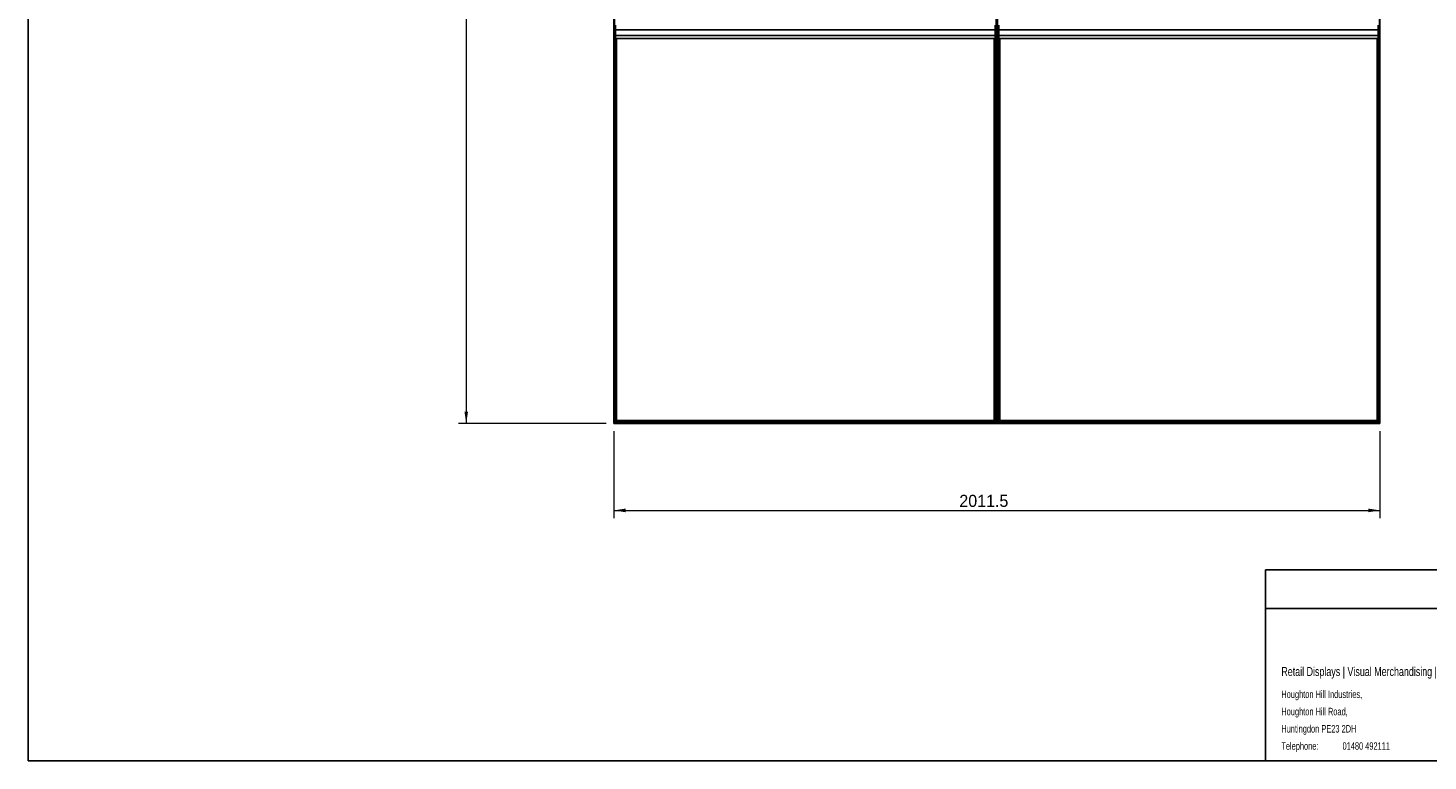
# Model space of a CAD drawing. Header units: millimetres. Extents: x 130 to 5859, y 139 to 4070.
# Tile 1 of 3: x 130 to 3806, y 140 to 2064. Entities that reach past the tile are written whole.
import ezdxf

# ---------------------------------------------------------------- set-up
doc = ezdxf.new("R2010")
doc.units = ezdxf.units.MM
doc.header["$LTSCALE"] = 20
doc.layers.add('1轮廓实线层', color=7, linetype='Continuous')
doc.styles.add('SLDTEXTSTYLE1', font='Arial Narrow', dxfattribs={"width": 0.87})
doc.styles.add('SLDTEXTSTYLE2', font='ARIAL.TTF', dxfattribs={"width": 0.948})
doc.styles.add('SLDTEXTSTYLE3', font='ARIALBD.TTF', dxfattribs={"width": 0.948})
doc.dimstyles.new('SLDDIMSTYLE0', dxfattribs={"dimtxt": 30.819824, "dimasz": 30.819824, "dimexe": 0, "dimexo": 0.0625, "dimgap": 7.704956, "dimtad": 1, "dimdec": 1, "dimrnd": 1e-09, "dimzin": 4, "dimdsep": 46, "dimtxsty": 'SLDTEXTSTYLE3', "dimsah": 1, "dimcen": 0.09, "dimadec": 0, "dimazin": 1, "dimtfac": 1, "dimtdec": 1, "dimtofl": 0, "dimtmove": 0, "dimatfit": 3, "dimfxl": 1, "dimfrac": 2, "dimtolj": 1, "dimtzin": 12, "dimarcsym": 0})
doc.dimstyles.new('SLDDIMSTYLE1', dxfattribs={"dimtxt": 30.819824, "dimasz": 30.819824, "dimexe": 0, "dimexo": 0.0625, "dimgap": 7.704956, "dimtad": 1, "dimdec": 1, "dimrnd": 1e-09, "dimzin": 12, "dimdsep": 46, "dimtxsty": 'SLDTEXTSTYLE3', "dimsah": 1, "dimcen": 0.09, "dimadec": 0, "dimazin": 3, "dimtfac": 1, "dimtdec": 1, "dimtofl": 0, "dimtmove": 0, "dimatfit": 3, "dimfxl": 1, "dimfrac": 2, "dimtolj": 1, "dimtzin": 12, "dimarcsym": 0})

# ---------------------------------------------------------------- blocks, each defined once
blk = doc.blocks.new('SW_NOTE_0')
at = {"color": 0, "linetype": 'Continuous', "lineweight": 18, "char_height": 19.55, "attachment_point": 1, "style": 'SLDTEXTSTYLE1'}
for s, insert in [('Houghton Hill Industries,', (0, 25.3)), ('Houghton Hill Road,', (0, -20)), ('Huntingdon PE23 2DH', (0, -65.3)), ('Telephone:  ', (0, -110.5)), ('01480 492111', (160.7, -110.5))]:
    blk.add_mtext(s, dxfattribs=dict(at, insert=insert))
blk = doc.blocks.new('_D')
at = {"color": 7, "linetype": 'Continuous', "lineweight": 18}
for p, q in [((1648.5, 3426.3), (1261, 3426.3)), ((1281, 3426.3), (1281, 1026.3)), ((1648.5, 1026.3), (1261, 1026.3))]:
    blk.add_line(p, q, dxfattribs=at)
for points in [[(1281, 3426.3), (1276.3, 3395.5), (1285.8, 3395.5)], [(1281, 1026.3), (1285.8, 1057.1), (1276.3, 1057.1)]]:
    blk.add_solid(points, dxfattribs=at)
at = {"color": 7, "linetype": 'Continuous', "lineweight": 18, "insert": (1240.1, 2238.4), "char_height": 31.75, "attachment_point": 1, "rotation": 90, "style": 'SLDTEXTSTYLE2'}
blk.add_mtext('2400.0', dxfattribs=at)
blk = doc.blocks.new('_D_1')
at = {"color": 7, "linetype": 'Continuous', "lineweight": 18}
for p, q in [((1668.5, 1006.3), (1668.5, 777.9)), ((3680, 1006.3), (3680, 777.9)), ((1668.5, 797.9), (3680, 797.9))]:
    blk.add_line(p, q, dxfattribs=at)
for points in [[(1668.5, 797.9), (1699.3, 793.1), (1699.3, 802.6)], [(3680, 797.9), (3649.1, 802.6), (3649.1, 793.1)]]:
    blk.add_solid(points, dxfattribs=at)
at = {"color": 7, "linetype": 'Continuous', "lineweight": 18, "insert": (2575.7, 838.8), "char_height": 31.75, "attachment_point": 1, "style": 'SLDTEXTSTYLE2'}
blk.add_mtext('2011.5', dxfattribs=at)

msp = doc.modelspace()

# ---------------------------------------------------------------- linework, layer by layer
at = {"color": 7, "linetype": 'Continuous', "lineweight": 25}
for p, q in [((130.48, 140), (130.48, 4070)), ((3379.61, 641.62), (5806.63, 641.62)), ((3379.61, 641.62), (3379.61, 140)), ((3379.61, 540), (5806.63, 540)), ((5806.63, 140), (130.48, 140))]:
    msp.add_line(p, q, dxfattribs=at)
at = {"layer": '1轮廓实线层'}
for p, q in [((1668.48, 3426.29), (1668.48, 1026.29)), ((1668.83, 1026.64), (1668.83, 3425.94)), ((1669.63, 3425.14), (1669.63, 1027.44)), ((1669.98, 1027.79), (1669.98, 3424.79)), ((2672.72, 3424.79), (2672.72, 1027.79)), ((2673.07, 1027.44), (2673.07, 3425.14)), ((2673.87, 3425.94), (2673.87, 1026.64)), ((2674.22, 3426.29), (2674.22, 1026.29)), ((2674.22, 1026.29), (2674.22, 3426.29)), ((2674.57, 1026.64), (2674.57, 3425.94)), ((2675.37, 3425.14), (2675.37, 1027.44)), ((2675.72, 1027.79), (2675.72, 3424.79)), ((3678.46, 3424.79), (3678.46, 1027.79)), ((3678.81, 1027.44), (3678.81, 3425.14)), ((3679.61, 3425.94), (3679.61, 1026.64)), ((3679.96, 1026.29), (3679.96, 3426.29)), ((1670.35, 2071.8), (1670.35, 2061.97)), ((1673.35, 2061.97), (1670.35, 2061.97)), ((1670.35, 2061.97), (1670.35, 2041.98)), ((1673.35, 2071.8), (1673.35, 2061.97)), ((1673.35, 2061.97), (1673.35, 2041.98)), ((1673.35, 2059.41), (2669.35, 2059.41)), ((2669.35, 2071.8), (2669.35, 2061.97)), ((2672.35, 2061.97), (2669.35, 2061.97)), ((2669.35, 2061.97), (2669.35, 2041.98)), ((2672.35, 2071.8), (2672.35, 2061.97)), ((2672.35, 2061.97), (2672.35, 2041.98)), ((2676.09, 2071.8), (2676.09, 2061.97)), ((2679.09, 2061.97), (2676.09, 2061.97)), ((2676.09, 2061.97), (2676.09, 2041.98)), ((2679.09, 2071.8), (2679.09, 2061.97)), ((2679.09, 2061.97), (2679.09, 2041.98)), ((2679.09, 2059.41), (3675.09, 2059.41)), ((3675.09, 2071.8), (3675.09, 2061.97)), ((3678.09, 2061.97), (3675.09, 2061.97)), ((3675.09, 2061.97), (3675.09, 2041.98)), ((3678.09, 2071.8), (3678.09, 2061.97)), ((3678.09, 2061.97), (3678.09, 2041.98)), ((1669.98, 2056.49), (1670.35, 2056.49)), ((1670.35, 2044.09), (1669.98, 2044.09)), ((1669.98, 2024.49), (1670.35, 2024.49)), ((1673.35, 2041.98), (1670.35, 2041.98)), ((1670.35, 2031.8), (1670.35, 2041.98)), ((1673.35, 2031.8), (1670.35, 2031.8)), ((1670.35, 2031.8), (1670.35, 2027.41)), ((1673.35, 2027.41), (1670.35, 2027.41)), ((1670.35, 2027.41), (1670.35, 2023.84)), ((1673.35, 2023.84), (1670.35, 2023.84)), ((1670.35, 1988.66), (1670.35, 2023.84)), ((1673.35, 2044.41), (2669.35, 2044.41)), ((1673.35, 2031.8), (1673.35, 2041.98)), ((1673.35, 2031.8), (1673.35, 2027.41)), ((1673.35, 2027.41), (1673.35, 2023.84)), ((1673.35, 2024.49), (1673.73, 2024.49)), ((1673.35, 1988.66), (1673.35, 2023.84)), ((1673.73, 2036.78), (2669.35, 2036.78)), ((1673.73, 2036.78), (1673.73, 1031.54)), ((1674.08, 1031.89), (1673.73, 2036.78)), ((1675.23, 2036.78), (1674.88, 1032.69)), ((1675.23, 1033.04), (1675.23, 2036.78)), ((1675.93, 1033.74), (1675.93, 2036.78)), ((2666.77, 1033.74), (2666.77, 2036.78)), ((2667.47, 2036.78), (2667.47, 1033.04)), ((2667.82, 1032.69), (2667.47, 2036.78)), ((2668.97, 2036.78), (2668.62, 1031.89)), ((2668.97, 1031.54), (2668.97, 2036.78)), ((2669.35, 2024.49), (2668.97, 2024.49)), ((2672.35, 2041.98), (2669.35, 2041.98)), ((2669.35, 2031.8), (2669.35, 2041.98)), ((2672.35, 2031.8), (2669.35, 2031.8)), ((2669.35, 2031.8), (2669.35, 2027.41)), ((2672.35, 2027.41), (2669.35, 2027.41)), ((2669.35, 2027.41), (2669.35, 2023.84)), ((2672.35, 2023.84), (2669.35, 2023.84)), ((2669.35, 1988.66), (2669.35, 2023.84)), ((2672.72, 2056.49), (2672.35, 2056.49)), ((2672.35, 2044.09), (2672.72, 2044.09)), ((2672.35, 2031.8), (2672.35, 2041.98)), ((2672.35, 2031.8), (2672.35, 2027.41)), ((2672.35, 2027.41), (2672.35, 2023.84)), ((2672.72, 2024.49), (2672.35, 2024.49)), ((2672.35, 1988.66), (2672.35, 2023.84)), ((2675.72, 2056.49), (2676.09, 2056.49)), ((2676.09, 2044.09), (2675.72, 2044.09)), ((2675.72, 2024.49), (2676.09, 2024.49)), ((2676.09, 2031.8), (2676.09, 2041.98)), ((2679.09, 2041.98), (2676.09, 2041.98)), ((2679.09, 2031.8), (2676.09, 2031.8)), ((2676.09, 2031.8), (2676.09, 2027.41)), ((2679.09, 2027.41), (2676.09, 2027.41)), ((2676.09, 2027.41), (2676.09, 2023.84)), ((2679.09, 2023.84), (2676.09, 2023.84)), ((2676.09, 1988.66), (2676.09, 2023.84)), ((2679.09, 2044.41), (3675.09, 2044.41)), ((2679.09, 2031.8), (2679.09, 2041.98)), ((2679.09, 2031.8), (2679.09, 2027.41)), ((2679.09, 2027.41), (2679.09, 2023.84)), ((2679.09, 2024.49), (2679.47, 2024.49)), ((2679.09, 1988.66), (2679.09, 2023.84)), ((2679.47, 2036.78), (3675.09, 2036.78)), ((2679.47, 2036.78), (2679.47, 1031.54)), ((2679.82, 1031.89), (2679.47, 2036.78)), ((2680.97, 2036.78), (2680.62, 1032.69)), ((2680.97, 1033.04), (2680.97, 2036.78)), ((2681.67, 1033.74), (2681.67, 2036.78)), ((3672.51, 1033.74), (3672.51, 2036.78)), ((3673.21, 2036.78), (3673.21, 1033.04)), ((3673.56, 1032.69), (3673.21, 2036.78)), ((3674.71, 2036.78), (3674.36, 1031.89)), ((3674.71, 1031.54), (3674.71, 2036.78)), ((3675.09, 2024.49), (3674.71, 2024.49)), ((3675.09, 2031.8), (3675.09, 2041.98)), ((3678.09, 2041.98), (3675.09, 2041.98)), ((3678.09, 2031.8), (3675.09, 2031.8)), ((3675.09, 2031.8), (3675.09, 2027.41)), ((3678.09, 2027.41), (3675.09, 2027.41)), ((3675.09, 2027.41), (3675.09, 2023.84)), ((3678.09, 2023.84), (3675.09, 2023.84)), ((3675.09, 1988.66), (3675.09, 2023.84)), ((3678.46, 2056.49), (3678.09, 2056.49)), ((3678.09, 2044.09), (3678.46, 2044.09)), ((3678.09, 2031.8), (3678.09, 2041.98)), ((3678.09, 2031.8), (3678.09, 2027.41)), ((3678.09, 2027.41), (3678.09, 2023.84)), ((3678.46, 2024.49), (3678.09, 2024.49)), ((3678.09, 1988.66), (3678.09, 2023.84)), ((1670.35, 2012.09), (1669.98, 2012.09)), ((1669.98, 1992.49), (1670.35, 1992.49)), ((1673.35, 1988.66), (1670.35, 1988.66)), ((1670.35, 1988.66), (1670.35, 1985.09)), ((1673.35, 1985.09), (1670.35, 1985.09)), ((1673.73, 2012.09), (1673.35, 2012.09)), ((1673.35, 1992.49), (1673.73, 1992.49)), ((1673.35, 1988.66), (1673.35, 1985.09)), ((2668.97, 2012.09), (2669.35, 2012.09)), ((2669.35, 1992.49), (2668.97, 1992.49)), ((2672.35, 1988.66), (2669.35, 1988.66)), ((2669.35, 1988.66), (2669.35, 1985.09)), ((2672.35, 1985.09), (2669.35, 1985.09)), ((2672.35, 2012.09), (2672.72, 2012.09)), ((2672.72, 1992.49), (2672.35, 1992.49)), ((2672.35, 1988.66), (2672.35, 1985.09)), ((2676.09, 2012.09), (2675.72, 2012.09)), ((2675.72, 1992.49), (2676.09, 1992.49)), ((2679.09, 1988.66), (2676.09, 1988.66)), ((2676.09, 1988.66), (2676.09, 1985.09)), ((2679.09, 1985.09), (2676.09, 1985.09)), ((2679.47, 2012.09), (2679.09, 2012.09)), ((2679.09, 1992.49), (2679.47, 1992.49)), ((2679.09, 1988.66), (2679.09, 1985.09)), ((3674.71, 2012.09), (3675.09, 2012.09)), ((3675.09, 1992.49), (3674.71, 1992.49)), ((3678.09, 1988.66), (3675.09, 1988.66)), ((3675.09, 1988.66), (3675.09, 1985.09)), ((3678.09, 1985.09), (3675.09, 1985.09)), ((3678.09, 2012.09), (3678.46, 2012.09)), ((3678.46, 1992.49), (3678.09, 1992.49)), ((3678.09, 1988.66), (3678.09, 1985.09)), ((1673.73, 1980.09), (1669.98, 1980.09)), ((1669.98, 1960.49), (1673.73, 1960.49)), ((1673.73, 1948.09), (1669.98, 1948.09)), ((2668.97, 1980.09), (2672.72, 1980.09)), ((2672.72, 1960.49), (2668.97, 1960.49)), ((2668.97, 1948.09), (2672.72, 1948.09)), ((2679.47, 1980.09), (2675.72, 1980.09)), ((2675.72, 1960.49), (2679.47, 1960.49)), ((2679.47, 1948.09), (2675.72, 1948.09)), ((3674.71, 1980.09), (3678.46, 1980.09)), ((3678.46, 1960.49), (3674.71, 1960.49)), ((3674.71, 1948.09), (3678.46, 1948.09)), ((1669.98, 1928.49), (1673.73, 1928.49)), ((1673.73, 1916.09), (1669.98, 1916.09)), ((2672.72, 1928.49), (2668.97, 1928.49)), ((2668.97, 1916.09), (2672.72, 1916.09)), ((2675.72, 1928.49), (2679.47, 1928.49)), ((2679.47, 1916.09), (2675.72, 1916.09)), ((3678.46, 1928.49), (3674.71, 1928.49)), ((3674.71, 1916.09), (3678.46, 1916.09)), ((1669.98, 1896.49), (1673.73, 1896.49)), ((1673.73, 1884.09), (1669.98, 1884.09)), ((2672.72, 1896.49), (2668.97, 1896.49)), ((2668.97, 1884.09), (2672.72, 1884.09)), ((2675.72, 1896.49), (2679.47, 1896.49)), ((2679.47, 1884.09), (2675.72, 1884.09)), ((3678.46, 1896.49), (3674.71, 1896.49)), ((3674.71, 1884.09), (3678.46, 1884.09)), ((1669.98, 1864.49), (1673.73, 1864.49)), ((1673.73, 1852.09), (1669.98, 1852.09)), ((2672.72, 1864.49), (2668.97, 1864.49)), ((2668.97, 1852.09), (2672.72, 1852.09)), ((2675.72, 1864.49), (2679.47, 1864.49)), ((2679.47, 1852.09), (2675.72, 1852.09)), ((3678.46, 1864.49), (3674.71, 1864.49)), ((3674.71, 1852.09), (3678.46, 1852.09)), ((1669.98, 1832.49), (1673.73, 1832.49)), ((1673.73, 1820.09), (1669.98, 1820.09)), ((2672.72, 1832.49), (2668.97, 1832.49)), ((2668.97, 1820.09), (2672.72, 1820.09)), ((2675.72, 1832.49), (2679.47, 1832.49)), ((2679.47, 1820.09), (2675.72, 1820.09)), ((3678.46, 1832.49), (3674.71, 1832.49)), ((3674.71, 1820.09), (3678.46, 1820.09)), ((1669.98, 1800.49), (1673.73, 1800.49)), ((1673.73, 1788.09), (1669.98, 1788.09)), ((1669.98, 1768.49), (1673.73, 1768.49)), ((2672.72, 1800.49), (2668.97, 1800.49)), ((2668.97, 1788.09), (2672.72, 1788.09)), ((2672.72, 1768.49), (2668.97, 1768.49)), ((2675.72, 1800.49), (2679.47, 1800.49)), ((2679.47, 1788.09), (2675.72, 1788.09)), ((2675.72, 1768.49), (2679.47, 1768.49)), ((3678.46, 1800.49), (3674.71, 1800.49)), ((3674.71, 1788.09), (3678.46, 1788.09)), ((3678.46, 1768.49), (3674.71, 1768.49)), ((1673.73, 1756.09), (1669.98, 1756.09)), ((1669.98, 1736.49), (1673.73, 1736.49)), ((2668.97, 1756.09), (2672.72, 1756.09)), ((2672.72, 1736.49), (2668.97, 1736.49)), ((2679.47, 1756.09), (2675.72, 1756.09)), ((2675.72, 1736.49), (2679.47, 1736.49)), ((3674.71, 1756.09), (3678.46, 1756.09)), ((3678.46, 1736.49), (3674.71, 1736.49)), ((1673.73, 1724.09), (1669.98, 1724.09)), ((1669.98, 1704.49), (1673.73, 1704.49)), ((1673.73, 1692.09), (1669.98, 1692.09)), ((2668.97, 1724.09), (2672.72, 1724.09)), ((2672.72, 1704.49), (2668.97, 1704.49)), ((2668.97, 1692.09), (2672.72, 1692.09)), ((2679.47, 1724.09), (2675.72, 1724.09)), ((2675.72, 1704.49), (2679.47, 1704.49)), ((2679.47, 1692.09), (2675.72, 1692.09)), ((3674.71, 1724.09), (3678.46, 1724.09)), ((3678.46, 1704.49), (3674.71, 1704.49)), ((3674.71, 1692.09), (3678.46, 1692.09)), ((1669.98, 1672.49), (1673.73, 1672.49)), ((1673.73, 1660.09), (1669.98, 1660.09)), ((2672.72, 1672.49), (2668.97, 1672.49)), ((2668.97, 1660.09), (2672.72, 1660.09)), ((2675.72, 1672.49), (2679.47, 1672.49)), ((2679.47, 1660.09), (2675.72, 1660.09)), ((3678.46, 1672.49), (3674.71, 1672.49)), ((3674.71, 1660.09), (3678.46, 1660.09)), ((1669.98, 1640.49), (1673.73, 1640.49)), ((1673.73, 1628.09), (1669.98, 1628.09)), ((2672.72, 1640.49), (2668.97, 1640.49)), ((2668.97, 1628.09), (2672.72, 1628.09)), ((2675.72, 1640.49), (2679.47, 1640.49)), ((2679.47, 1628.09), (2675.72, 1628.09)), ((3678.46, 1640.49), (3674.71, 1640.49)), ((3674.71, 1628.09), (3678.46, 1628.09)), ((1669.98, 1608.49), (1673.73, 1608.49)), ((1673.73, 1596.09), (1669.98, 1596.09)), ((2672.72, 1608.49), (2668.97, 1608.49)), ((2668.97, 1596.09), (2672.72, 1596.09)), ((2675.72, 1608.49), (2679.47, 1608.49)), ((2679.47, 1596.09), (2675.72, 1596.09)), ((3678.46, 1608.49), (3674.71, 1608.49)), ((3674.71, 1596.09), (3678.46, 1596.09)), ((1669.98, 1576.49), (1673.73, 1576.49)), ((1673.73, 1564.09), (1669.98, 1564.09)), ((1669.98, 1544.49), (1673.73, 1544.49)), ((2672.72, 1576.49), (2668.97, 1576.49)), ((2668.97, 1564.09), (2672.72, 1564.09)), ((2672.72, 1544.49), (2668.97, 1544.49)), ((2675.72, 1576.49), (2679.47, 1576.49)), ((2679.47, 1564.09), (2675.72, 1564.09)), ((2675.72, 1544.49), (2679.47, 1544.49)), ((3678.46, 1576.49), (3674.71, 1576.49)), ((3674.71, 1564.09), (3678.46, 1564.09)), ((3678.46, 1544.49), (3674.71, 1544.49)), ((1673.73, 1532.09), (1669.98, 1532.09)), ((1669.98, 1512.49), (1673.73, 1512.49)), ((2668.97, 1532.09), (2672.72, 1532.09)), ((2672.72, 1512.49), (2668.97, 1512.49)), ((2679.47, 1532.09), (2675.72, 1532.09)), ((2675.72, 1512.49), (2679.47, 1512.49)), ((3674.71, 1532.09), (3678.46, 1532.09)), ((3678.46, 1512.49), (3674.71, 1512.49)), ((1673.73, 1500.09), (1669.98, 1500.09)), ((1669.98, 1480.49), (1673.73, 1480.49)), ((2668.97, 1500.09), (2672.72, 1500.09)), ((2672.72, 1480.49), (2668.97, 1480.49)), ((2679.47, 1500.09), (2675.72, 1500.09)), ((2675.72, 1480.49), (2679.47, 1480.49)), ((3674.71, 1500.09), (3678.46, 1500.09)), ((3678.46, 1480.49), (3674.71, 1480.49)), ((1673.73, 1468.09), (1669.98, 1468.09)), ((1669.98, 1448.49), (1673.73, 1448.49)), ((1673.73, 1436.09), (1669.98, 1436.09)), ((2668.97, 1468.09), (2672.72, 1468.09)), ((2672.72, 1448.49), (2668.97, 1448.49)), ((2668.97, 1436.09), (2672.72, 1436.09)), ((2679.47, 1468.09), (2675.72, 1468.09)), ((2675.72, 1448.49), (2679.47, 1448.49)), ((2679.47, 1436.09), (2675.72, 1436.09)), ((3674.71, 1468.09), (3678.46, 1468.09)), ((3678.46, 1448.49), (3674.71, 1448.49)), ((3674.71, 1436.09), (3678.46, 1436.09)), ((1669.98, 1416.49), (1673.73, 1416.49)), ((1673.73, 1404.09), (1669.98, 1404.09)), ((2672.72, 1416.49), (2668.97, 1416.49)), ((2668.97, 1404.09), (2672.72, 1404.09)), ((2675.72, 1416.49), (2679.47, 1416.49)), ((2679.47, 1404.09), (2675.72, 1404.09)), ((3678.46, 1416.49), (3674.71, 1416.49)), ((3674.71, 1404.09), (3678.46, 1404.09)), ((1669.98, 1384.49), (1673.73, 1384.49)), ((1673.73, 1372.09), (1669.98, 1372.09)), ((2672.72, 1384.49), (2668.97, 1384.49)), ((2668.97, 1372.09), (2672.72, 1372.09)), ((2675.72, 1384.49), (2679.47, 1384.49)), ((2679.47, 1372.09), (2675.72, 1372.09)), ((3678.46, 1384.49), (3674.71, 1384.49)), ((3674.71, 1372.09), (3678.46, 1372.09)), ((1669.98, 1352.49), (1673.73, 1352.49)), ((1673.73, 1340.09), (1669.98, 1340.09)), ((2672.72, 1352.49), (2668.97, 1352.49)), ((2668.97, 1340.09), (2672.72, 1340.09)), ((2675.72, 1352.49), (2679.47, 1352.49)), ((2679.47, 1340.09), (2675.72, 1340.09)), ((3678.46, 1352.49), (3674.71, 1352.49)), ((3674.71, 1340.09), (3678.46, 1340.09)), ((1669.98, 1320.49), (1673.73, 1320.49)), ((1673.73, 1308.09), (1669.98, 1308.09)), ((1669.98, 1288.49), (1673.73, 1288.49)), ((2672.72, 1320.49), (2668.97, 1320.49)), ((2668.97, 1308.09), (2672.72, 1308.09)), ((2672.72, 1288.49), (2668.97, 1288.49)), ((2675.72, 1320.49), (2679.47, 1320.49)), ((2679.47, 1308.09), (2675.72, 1308.09)), ((2675.72, 1288.49), (2679.47, 1288.49)), ((3678.46, 1320.49), (3674.71, 1320.49)), ((3674.71, 1308.09), (3678.46, 1308.09)), ((3678.46, 1288.49), (3674.71, 1288.49)), ((1673.73, 1276.09), (1669.98, 1276.09)), ((1669.98, 1256.49), (1673.73, 1256.49)), ((2668.97, 1276.09), (2672.72, 1276.09)), ((2672.72, 1256.49), (2668.97, 1256.49)), ((2679.47, 1276.09), (2675.72, 1276.09)), ((2675.72, 1256.49), (2679.47, 1256.49)), ((3674.71, 1276.09), (3678.46, 1276.09)), ((3678.46, 1256.49), (3674.71, 1256.49)), ((1673.73, 1244.09), (1669.98, 1244.09)), ((1669.98, 1224.49), (1673.73, 1224.49)), ((2668.97, 1244.09), (2672.72, 1244.09)), ((2672.72, 1224.49), (2668.97, 1224.49)), ((2679.47, 1244.09), (2675.72, 1244.09)), ((2675.72, 1224.49), (2679.47, 1224.49)), ((3674.71, 1244.09), (3678.46, 1244.09)), ((3678.46, 1224.49), (3674.71, 1224.49)), ((1673.73, 1212.09), (1669.98, 1212.09)), ((1669.98, 1192.49), (1673.73, 1192.49)), ((1673.73, 1180.09), (1669.98, 1180.09)), ((2668.97, 1212.09), (2672.72, 1212.09)), ((2672.72, 1192.49), (2668.97, 1192.49)), ((2668.97, 1180.09), (2672.72, 1180.09)), ((2679.47, 1212.09), (2675.72, 1212.09)), ((2675.72, 1192.49), (2679.47, 1192.49)), ((2679.47, 1180.09), (2675.72, 1180.09)), ((3674.71, 1212.09), (3678.46, 1212.09)), ((3678.46, 1192.49), (3674.71, 1192.49)), ((3674.71, 1180.09), (3678.46, 1180.09)), ((1669.98, 1160.49), (1673.73, 1160.49)), ((1673.73, 1148.09), (1669.98, 1148.09)), ((2672.72, 1160.49), (2668.97, 1160.49)), ((2668.97, 1148.09), (2672.72, 1148.09)), ((2675.72, 1160.49), (2679.47, 1160.49)), ((2679.47, 1148.09), (2675.72, 1148.09)), ((3678.46, 1160.49), (3674.71, 1160.49)), ((3674.71, 1148.09), (3678.46, 1148.09)), ((1669.98, 1128.49), (1673.73, 1128.49)), ((1673.73, 1116.09), (1669.98, 1116.09)), ((2672.72, 1128.49), (2668.97, 1128.49)), ((2668.97, 1116.09), (2672.72, 1116.09)), ((2675.72, 1128.49), (2679.47, 1128.49)), ((2679.47, 1116.09), (2675.72, 1116.09)), ((3678.46, 1128.49), (3674.71, 1128.49)), ((3674.71, 1116.09), (3678.46, 1116.09)), ((1669.98, 1096.49), (1673.73, 1096.49)), ((1673.73, 1084.09), (1669.98, 1084.09)), ((2672.72, 1096.49), (2668.97, 1096.49)), ((2668.97, 1084.09), (2672.72, 1084.09)), ((2675.72, 1096.49), (2679.47, 1096.49)), ((2679.47, 1084.09), (2675.72, 1084.09)), ((3678.46, 1096.49), (3674.71, 1096.49)), ((3674.71, 1084.09), (3678.46, 1084.09)), ((1669.98, 1064.49), (1673.73, 1064.49)), ((1673.73, 1052.09), (1669.98, 1052.09)), ((1669.98, 1032.49), (1673.73, 1032.49)), ((1673.73, 1031.54), (1669.98, 1027.79)), ((1673.73, 1031.54), (1669.98, 1027.79)), ((1673.73, 1031.54), (2668.97, 1031.54)), ((1674.88, 1032.69), (1674.08, 1031.89)), ((1674.08, 1031.89), (1674.88, 1032.69)), ((1674.08, 1031.89), (2668.62, 1031.89)), ((1674.88, 1032.69), (2667.82, 1032.69)), ((1675.93, 1033.74), (1675.23, 1033.04)), ((1675.93, 1033.74), (1675.23, 1033.04)), ((1675.23, 1033.04), (2667.47, 1033.04)), ((2666.77, 1033.74), (1675.93, 1033.74)), ((2666.77, 1033.74), (2667.47, 1033.04)), ((2666.77, 1033.74), (2667.47, 1033.04)), ((2667.82, 1032.69), (2668.62, 1031.89)), ((2668.62, 1031.89), (2667.82, 1032.69)), ((2672.72, 1064.49), (2668.97, 1064.49)), ((2668.97, 1052.09), (2672.72, 1052.09)), ((2672.72, 1032.49), (2668.97, 1032.49)), ((2668.97, 1031.54), (2672.72, 1027.79)), ((2668.97, 1031.54), (2672.72, 1027.79)), ((2675.72, 1064.49), (2679.47, 1064.49)), ((2679.47, 1052.09), (2675.72, 1052.09)), ((2675.72, 1032.49), (2679.47, 1032.49)), ((2679.47, 1031.54), (2675.72, 1027.79)), ((2679.47, 1031.54), (2675.72, 1027.79)), ((2679.47, 1031.54), (3674.71, 1031.54)), ((2680.62, 1032.69), (2679.82, 1031.89)), ((2679.82, 1031.89), (2680.62, 1032.69)), ((2679.82, 1031.89), (3674.36, 1031.89)), ((2680.62, 1032.69), (3673.56, 1032.69)), ((2681.67, 1033.74), (2680.97, 1033.04)), ((2681.67, 1033.74), (2680.97, 1033.04)), ((2680.97, 1033.04), (3673.21, 1033.04)), ((3672.51, 1033.74), (2681.67, 1033.74)), ((3672.51, 1033.74), (3673.21, 1033.04)), ((3672.51, 1033.74), (3673.21, 1033.04)), ((3673.56, 1032.69), (3674.36, 1031.89)), ((3674.36, 1031.89), (3673.56, 1032.69)), ((3678.46, 1064.49), (3674.71, 1064.49)), ((3674.71, 1052.09), (3678.46, 1052.09)), ((3678.46, 1032.49), (3674.71, 1032.49)), ((3674.71, 1031.54), (3678.46, 1027.79)), ((3674.71, 1031.54), (3678.46, 1027.79)), ((1668.48, 1026.29), (2674.22, 1026.29)), ((1669.63, 1027.44), (1668.83, 1026.64)), ((1668.83, 1026.64), (1669.63, 1027.44)), ((1668.83, 1026.64), (2673.87, 1026.64)), ((1669.63, 1027.44), (2673.07, 1027.44)), ((1669.98, 1027.79), (2672.72, 1027.79)), ((2673.07, 1027.44), (2673.87, 1026.64)), ((2673.87, 1026.64), (2673.07, 1027.44)), ((2674.22, 1026.29), (3679.96, 1026.29)), ((2675.37, 1027.44), (2674.57, 1026.64)), ((2674.57, 1026.64), (2675.37, 1027.44)), ((2674.57, 1026.64), (3679.61, 1026.64)), ((2675.37, 1027.44), (3678.81, 1027.44)), ((2675.72, 1027.79), (3678.46, 1027.79)), ((3678.81, 1027.44), (3679.61, 1026.64)), ((3679.61, 1026.64), (3678.81, 1027.44))]:
    msp.add_line(p, q, dxfattribs=at)
for points, knots in [([(1674.08, 1031.89), (1674.04, 1031.85), (1674, 1031.81), (1673.91, 1031.72), (1673.87, 1031.68), (1673.8, 1031.61), (1673.77, 1031.58), (1673.74, 1031.55), (1673.73, 1031.54), (1673.73, 1031.54)], [0, 0, 0, 0, 0.25, 0.25, 0.5, 0.5, 0.75, 0.75, 1, 1, 1, 1]), ([(1674.08, 1031.89), (1674.04, 1031.85), (1674, 1031.81), (1673.91, 1031.72), (1673.87, 1031.68), (1673.8, 1031.61), (1673.77, 1031.58), (1673.74, 1031.55), (1673.73, 1031.54), (1673.73, 1031.54)], [0, 0, 0, 0, 0.25, 0.25, 0.5, 0.5, 0.75, 0.75, 1, 1, 1, 1]), ([(1675.23, 1033.04), (1675.23, 1033.04), (1675.22, 1033.03), (1675.19, 1033), (1675.16, 1032.97), (1675.1, 1032.91), (1675.05, 1032.86), (1674.97, 1032.78), (1674.92, 1032.73), (1674.88, 1032.69)], [0, 0, 0, 0, 0.25, 0.25, 0.5, 0.5, 0.75, 0.75, 1, 1, 1, 1]), ([(1675.23, 1033.04), (1675.23, 1033.04), (1675.22, 1033.03), (1675.19, 1033), (1675.16, 1032.97), (1675.1, 1032.91), (1675.05, 1032.86), (1674.97, 1032.78), (1674.92, 1032.73), (1674.88, 1032.69)], [0, 0, 0, 0, 0.25, 0.25, 0.5, 0.5, 0.75, 0.75, 1, 1, 1, 1]), ([(2667.47, 1033.04), (2667.47, 1033.04), (2667.48, 1033.03), (2667.51, 1033), (2667.54, 1032.97), (2667.61, 1032.91), (2667.65, 1032.86), (2667.74, 1032.78), (2667.78, 1032.73), (2667.82, 1032.69)], [0, 0, 0, 0, 0.25, 0.25, 0.5, 0.5, 0.75, 0.75, 1, 1, 1, 1]), ([(2667.47, 1033.04), (2667.47, 1033.04), (2667.48, 1033.03), (2667.51, 1033), (2667.54, 1032.97), (2667.61, 1032.91), (2667.65, 1032.86), (2667.74, 1032.78), (2667.78, 1032.73), (2667.82, 1032.69)], [0, 0, 0, 0, 0.25, 0.25, 0.5, 0.5, 0.75, 0.75, 1, 1, 1, 1]), ([(2668.62, 1031.89), (2668.66, 1031.85), (2668.71, 1031.81), (2668.79, 1031.72), (2668.84, 1031.68), (2668.9, 1031.61), (2668.93, 1031.58), (2668.96, 1031.55), (2668.97, 1031.54), (2668.97, 1031.54)], [0, 0, 0, 0, 0.25, 0.25, 0.5, 0.5, 0.75, 0.75, 1, 1, 1, 1]), ([(2668.62, 1031.89), (2668.66, 1031.85), (2668.71, 1031.81), (2668.79, 1031.72), (2668.84, 1031.68), (2668.9, 1031.61), (2668.93, 1031.58), (2668.96, 1031.55), (2668.97, 1031.54), (2668.97, 1031.54)], [0, 0, 0, 0, 0.25, 0.25, 0.5, 0.5, 0.75, 0.75, 1, 1, 1, 1]), ([(2679.82, 1031.89), (2679.77, 1031.84), (2679.68, 1031.75), (2679.57, 1031.64), (2679.51, 1031.58), (2679.48, 1031.55), (2679.47, 1031.54), (2679.47, 1031.54)], [0, 0, 0, 0, 0.3101202, 0.6161208, 0.7588957, 0.8860224, 1, 1, 1, 1]), ([(2679.82, 1031.89), (2679.77, 1031.84), (2679.68, 1031.75), (2679.57, 1031.64), (2679.51, 1031.58), (2679.48, 1031.55), (2679.47, 1031.54), (2679.47, 1031.54)], [0, 0, 0, 0, 0.31012022, 0.6161208, 0.75889571, 0.88602239, 1, 1, 1, 1]), ([(2680.97, 1033.04), (2680.97, 1033.04), (2680.96, 1033.03), (2680.92, 1032.99), (2680.84, 1032.91), (2680.74, 1032.81), (2680.66, 1032.73), (2680.62, 1032.69)], [0, 0, 0, 0, 0.1467542, 0.3161257, 0.5102478, 0.7577933, 1, 1, 1, 1]), ([(2680.97, 1033.04), (2680.97, 1033.04), (2680.96, 1033.03), (2680.92, 1032.99), (2680.84, 1032.91), (2680.74, 1032.81), (2680.66, 1032.73), (2680.62, 1032.69)], [0, 0, 0, 0, 0.1467542, 0.3161257, 0.5102478, 0.7577933, 1, 1, 1, 1]), ([(3673.21, 1033.04), (3673.21, 1033.04), (3673.22, 1033.03), (3673.27, 1032.99), (3673.35, 1032.91), (3673.45, 1032.81), (3673.52, 1032.73), (3673.56, 1032.69)], [0, 0, 0, 0, 0.1467542, 0.3161257, 0.5102478, 0.7577933, 1, 1, 1, 1]), ([(3673.21, 1033.04), (3673.21, 1033.04), (3673.22, 1033.03), (3673.27, 1032.99), (3673.35, 1032.91), (3673.45, 1032.81), (3673.52, 1032.73), (3673.56, 1032.69)], [0, 0, 0, 0, 0.1467542, 0.3161257, 0.5102478, 0.7577933, 1, 1, 1, 1]), ([(3674.36, 1031.89), (3674.41, 1031.84), (3674.51, 1031.75), (3674.62, 1031.64), (3674.68, 1031.58), (3674.71, 1031.55), (3674.71, 1031.54), (3674.71, 1031.54)], [0, 0, 0, 0, 0.3101202, 0.6161208, 0.7588957, 0.8860224, 1, 1, 1, 1]), ([(3674.36, 1031.89), (3674.41, 1031.84), (3674.51, 1031.75), (3674.62, 1031.64), (3674.68, 1031.58), (3674.71, 1031.55), (3674.71, 1031.54), (3674.71, 1031.54)], [0, 0, 0, 0, 0.3101202, 0.6161208, 0.7588957, 0.8860224, 1, 1, 1, 1]), ([(1668.83, 1026.64), (1668.79, 1026.6), (1668.75, 1026.56), (1668.66, 1026.47), (1668.62, 1026.43), (1668.55, 1026.36), (1668.52, 1026.33), (1668.49, 1026.3), (1668.48, 1026.29), (1668.48, 1026.29)], [0, 0, 0, 0, 0.25, 0.25, 0.5, 0.5, 0.75, 0.75, 1, 1, 1, 1]), ([(1668.83, 1026.64), (1668.79, 1026.6), (1668.75, 1026.56), (1668.66, 1026.47), (1668.62, 1026.43), (1668.55, 1026.36), (1668.52, 1026.33), (1668.49, 1026.3), (1668.48, 1026.29), (1668.48, 1026.29)], [0, 0, 0, 0, 0.25, 0.25, 0.5, 0.5, 0.75, 0.75, 1, 1, 1, 1]), ([(1669.98, 1027.79), (1669.98, 1027.79), (1669.97, 1027.78), (1669.94, 1027.75), (1669.91, 1027.72), (1669.85, 1027.66), (1669.8, 1027.61), (1669.72, 1027.53), (1669.67, 1027.48), (1669.63, 1027.44)], [0, 0, 0, 0, 0.25, 0.25, 0.5, 0.5, 0.75, 0.75, 1, 1, 1, 1]), ([(1669.98, 1027.79), (1669.98, 1027.79), (1669.97, 1027.78), (1669.94, 1027.75), (1669.91, 1027.72), (1669.85, 1027.66), (1669.8, 1027.61), (1669.72, 1027.53), (1669.67, 1027.48), (1669.63, 1027.44)], [0, 0, 0, 0, 0.25, 0.25, 0.5, 0.5, 0.75, 0.75, 1, 1, 1, 1]), ([(2672.72, 1027.79), (2672.72, 1027.79), (2672.73, 1027.78), (2672.76, 1027.75), (2672.79, 1027.72), (2672.86, 1027.66), (2672.9, 1027.61), (2672.99, 1027.53), (2673.03, 1027.48), (2673.07, 1027.44)], [0, 0, 0, 0, 0.25, 0.25, 0.5, 0.5, 0.75, 0.75, 1, 1, 1, 1]), ([(2672.72, 1027.79), (2672.72, 1027.79), (2672.73, 1027.78), (2672.76, 1027.75), (2672.79, 1027.72), (2672.86, 1027.66), (2672.9, 1027.61), (2672.99, 1027.53), (2673.03, 1027.48), (2673.07, 1027.44)], [0, 0, 0, 0, 0.25, 0.25, 0.5, 0.5, 0.75, 0.75, 1, 1, 1, 1]), ([(2673.87, 1026.64), (2673.91, 1026.6), (2673.96, 1026.56), (2674.04, 1026.47), (2674.09, 1026.43), (2674.15, 1026.36), (2674.18, 1026.33), (2674.21, 1026.3), (2674.22, 1026.29), (2674.22, 1026.29)], [0, 0, 0, 0, 0.25, 0.25, 0.5, 0.5, 0.75, 0.75, 1, 1, 1, 1]), ([(2673.87, 1026.64), (2673.91, 1026.6), (2673.96, 1026.56), (2674.04, 1026.47), (2674.09, 1026.43), (2674.15, 1026.36), (2674.18, 1026.33), (2674.21, 1026.3), (2674.22, 1026.29), (2674.22, 1026.29)], [0, 0, 0, 0, 0.25, 0.25, 0.5, 0.5, 0.75, 0.75, 1, 1, 1, 1]), ([(2674.57, 1026.64), (2674.52, 1026.59), (2674.43, 1026.5), (2674.32, 1026.39), (2674.26, 1026.33), (2674.23, 1026.3), (2674.22, 1026.29), (2674.22, 1026.29)], [0, 0, 0, 0, 0.3101202, 0.6161208, 0.7588957, 0.8860224, 1, 1, 1, 1]), ([(2674.57, 1026.64), (2674.52, 1026.59), (2674.43, 1026.5), (2674.32, 1026.39), (2674.26, 1026.33), (2674.23, 1026.3), (2674.22, 1026.29), (2674.22, 1026.29)], [0, 0, 0, 0, 0.31012022, 0.6161208, 0.75889571, 0.88602239, 1, 1, 1, 1]), ([(2675.72, 1027.79), (2675.72, 1027.79), (2675.71, 1027.78), (2675.67, 1027.74), (2675.59, 1027.66), (2675.49, 1027.56), (2675.41, 1027.48), (2675.37, 1027.44)], [0, 0, 0, 0, 0.1467542, 0.3161257, 0.5102478, 0.7577933, 1, 1, 1, 1]), ([(2675.72, 1027.79), (2675.72, 1027.79), (2675.71, 1027.78), (2675.67, 1027.74), (2675.59, 1027.66), (2675.49, 1027.56), (2675.41, 1027.48), (2675.37, 1027.44)], [0, 0, 0, 0, 0.1467542, 0.3161257, 0.5102478, 0.7577933, 1, 1, 1, 1]), ([(3678.46, 1027.79), (3678.46, 1027.79), (3678.47, 1027.78), (3678.52, 1027.74), (3678.6, 1027.66), (3678.7, 1027.56), (3678.77, 1027.48), (3678.81, 1027.44)], [0, 0, 0, 0, 0.1467542, 0.3161257, 0.5102478, 0.7577933, 1, 1, 1, 1]), ([(3678.46, 1027.79), (3678.46, 1027.79), (3678.47, 1027.78), (3678.52, 1027.74), (3678.6, 1027.66), (3678.7, 1027.56), (3678.77, 1027.48), (3678.81, 1027.44)], [0, 0, 0, 0, 0.1467542, 0.3161257, 0.5102478, 0.7577933, 1, 1, 1, 1]), ([(3679.61, 1026.64), (3679.66, 1026.59), (3679.76, 1026.5), (3679.87, 1026.39), (3679.93, 1026.33), (3679.96, 1026.3), (3679.96, 1026.29), (3679.96, 1026.29)], [0, 0, 0, 0, 0.3101202, 0.6161208, 0.7588957, 0.8860224, 1, 1, 1, 1]), ([(3679.61, 1026.64), (3679.66, 1026.59), (3679.76, 1026.5), (3679.87, 1026.39), (3679.93, 1026.33), (3679.96, 1026.3), (3679.96, 1026.29), (3679.96, 1026.29)], [0, 0, 0, 0, 0.3101202, 0.6161208, 0.7588957, 0.8860224, 1, 1, 1, 1])]:
    msp.add_open_spline(points, degree=3, knots=knots, dxfattribs=at)

# ---------------------------------------------------------------- block references
at = {"color": 7, "linetype": 'Continuous', "lineweight": 18}
msp.add_blockref('SW_NOTE_0', (3421.02, 299.62), dxfattribs=at)

# ---------------------------------------------------------------- texts
at = {"color": 7, "linetype": 'Continuous', "lineweight": 18, "insert": (3421.02, 386.56), "char_height": 23.4606, "attachment_point": 1, "style": 'SLDTEXTSTYLE1'}
msp.add_mtext('Retail Displays | Visual Merchandising | Shopfitting', dxfattribs=at)

# ---------------------------------------------------------------- dimensions: what is measured, and where the dimension line sits
at = {"color": 7, "linetype": 'Continuous', "lineweight": 18}
dim = msp.add_linear_dim(base=(1281.04, 1026.29), p1=(1668.48, 3426.29), p2=(1668.48, 1026.29), angle=90, dimstyle='SLDDIMSTYLE0', dxfattribs=at)
dim.commit()
dim.dimension.update_dxf_attribs({"geometry": '_D', "text_midpoint": (1281.04, 2303.04), "dimtype": 160})
dim = msp.add_linear_dim(base=(3679.96, 797.86), p1=(1668.48, 1026.29), p2=(3679.96, 1026.29), dimstyle='SLDDIMSTYLE1', dxfattribs=at)
dim.commit()
dim.dimension.update_dxf_attribs({"geometry": '_D_1', "text_midpoint": (2640.33, 797.86), "dimtype": 160})

doc.saveas('drawing.dxf')
